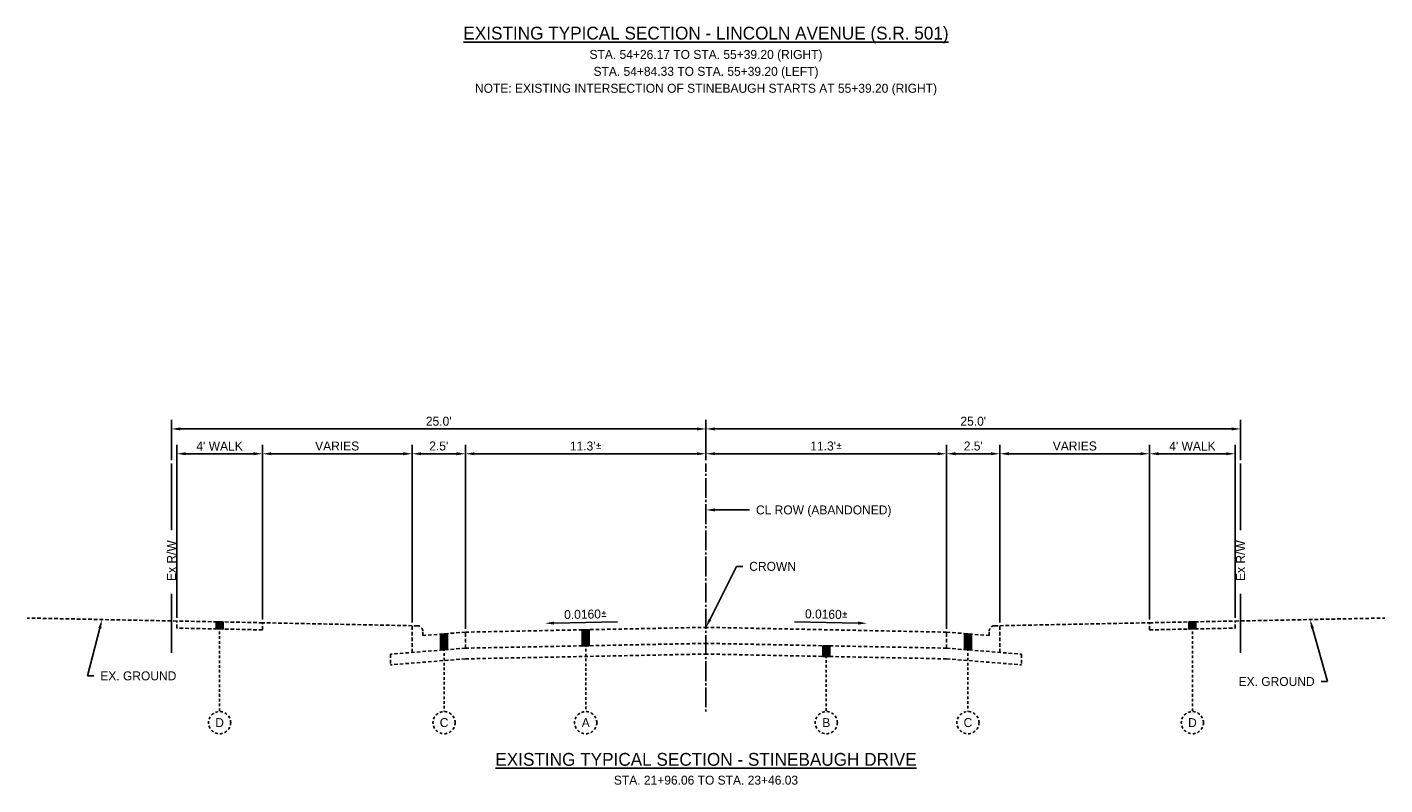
# Model space of a CAD drawing. Header units: feet. Extents: x -305 to -35, y 119 to 303.
# Tile 1 of 12: x -296 to -232, y 184 to 220. Entities that reach past the tile are written whole.
import ezdxf
from ezdxf import colors
from ezdxf.entities.mleader import LeaderData, LeaderLine
from ezdxf.math import Vec2, Vec3

# ---------------------------------------------------------------- set-up
doc = ezdxf.new("R2010")
doc.units = ezdxf.units.FT
doc.header["$MEASUREMENT"] = 0
for name, pattern in [('B', [0.3, 0.25, -0.05]), ('cl', [5, 0.09375, -0.09375, 4.625, -0.09375, 0.09375]), ('OhDOT_USTN3', [0.22, 0.165, -0.055])]:
    doc.linetypes.add(name, pattern=pattern)
for name, color, linetype in [('GE_P_CL', 180, 'cl'), ('PV_X_EOP', 27, 'OhDOT_USTN3'), ('RD_P_Text', 1, 'Continuous'), ('RW_X_Fee_RW', 50, 'rowex')]:
    doc.layers.add(name, color=color, linetype=linetype)
doc.styles.add('Slanted-Normal', font='font31.shx', dxfattribs={"height": 0.1})
doc.styles.get("Standard").update_dxf_attribs({"font": 'font31.shx'})
doc.styles.add('Straight-Normal', font='font30.shx', dxfattribs={"height": 0.1})
doc.linetypes.add('rowex', pattern='A,0.75,-0.05,["Ex R/W",Straight-Normal,S=1,R=0,X=0,Y=-0.06],-0.7,0.75,-0.3,0.75,-0.3,0.75,-0.3,0.75,-0.3', length=5.7)
doc.dimstyles.new('COEC', dxfattribs={"dimscale": 13.9, "dimtxt": 0.18, "dimasz": 0.18, "dimexe": 0.18, "dimexo": 0.0625, "dimgap": 0.09, "dimtad": 1, "dimzin": 0, "dimdsep": 46, "dimtxsty": 'Standard', "dimcen": 0.09, "dimclrd": 256, "dimclre": 256, "dimclrt": 256, "dimaunit": 1, "dimadec": 4, "dimazin": 0, "dimtfac": 1, "dimtofl": 0, "dimtmove": 0, "dimatfit": 3, "dimfxl": 1, "dimtolj": 1, "dimtzin": 0, "dimlwd": -1, "dimlwe": -1, "dimarcsym": 0})

# ---------------------------------------------------------------- blocks, each defined once
blk = doc.blocks.new('*D1095')
at = {"layer": 'Defpoints', "color": 0, "transparency": 16777216}
for p in [(-264.119, 199.92), (-264.119, 199.47), (-275.369, 191.571)]:
    blk.add_point(p, dxfattribs=at)
at = {"layer": 'RD_P_Text', "transparency": 16777216}
for p, q in [((-275.369, 191.721), (-275.369, 200.34)), ((-264.119, 199.62), (-264.119, 200.34)), ((-274.949, 199.92), (-264.539, 199.92))]:
    blk.add_line(p, q, dxfattribs=at)
for points in [[(-274.949, 199.99), (-274.949, 199.85), (-275.369, 199.92)], [(-264.539, 199.99), (-264.539, 199.85), (-264.119, 199.92)]]:
    blk.add_solid(points, dxfattribs=at)
at = {"layer": 'RD_P_Text', "transparency": 16777216, "insert": (-269.744, 200.28), "char_height": 0.42, "attachment_point": 5}
blk.add_mtext("\\A1;11.3'{\\fISOCPEUR|b0|i0|c0|p34;%%P}", dxfattribs=at)
blk = doc.blocks.new('*D1096')
at = {"layer": 'Defpoints', "color": 0, "transparency": 16777216}
for p in [(-264.119, 199.47), (-252.869, 199.92), (-252.869, 191.571)]:
    blk.add_point(p, dxfattribs=at)
at = {"layer": 'RD_P_Text', "transparency": 16777216}
for p, q in [((-264.119, 199.62), (-264.119, 200.34)), ((-252.869, 191.721), (-252.869, 200.34)), ((-263.699, 199.92), (-253.289, 199.92))]:
    blk.add_line(p, q, dxfattribs=at)
for points in [[(-263.699, 199.99), (-263.699, 199.85), (-264.119, 199.92)], [(-253.289, 199.99), (-253.289, 199.85), (-252.869, 199.92)]]:
    blk.add_solid(points, dxfattribs=at)
at = {"layer": 'RD_P_Text', "transparency": 16777216, "insert": (-258.494, 200.28), "char_height": 0.42, "attachment_point": 5}
blk.add_mtext("\\A1;11.3'{\\fISOCPEUR|b0|i0|c0|p34;%%P}", dxfattribs=at)
blk = doc.blocks.new('*D1097')
at = {"layer": 'Defpoints', "color": 0, "transparency": 16777216}
for p in [(-250.369, 199.92), (-250.369, 191.871), (-252.869, 191.571)]:
    blk.add_point(p, dxfattribs=at)
at = {"layer": 'RD_P_Text', "transparency": 16777216}
for p, q in [((-252.869, 191.721), (-252.869, 200.34)), ((-250.369, 192.021), (-250.369, 200.34)), ((-252.449, 199.92), (-250.789, 199.92))]:
    blk.add_line(p, q, dxfattribs=at)
for points in [[(-252.449, 199.99), (-252.449, 199.85), (-252.869, 199.92)], [(-250.789, 199.99), (-250.789, 199.85), (-250.369, 199.92)]]:
    blk.add_solid(points, dxfattribs=at)
at = {"layer": 'RD_P_Text', "transparency": 16777216, "insert": (-251.619, 200.28), "char_height": 0.42, "attachment_point": 5}
blk.add_mtext("\\A1;2.5'", dxfattribs=at)
blk = doc.blocks.new('*D1098')
at = {"layer": 'Defpoints', "color": 0, "transparency": 16777216}
for p in [(-243.369, 199.92), (-250.369, 191.871), (-243.369, 192.011)]:
    blk.add_point(p, dxfattribs=at)
at = {"layer": 'RD_P_Text', "transparency": 16777216}
for p, q in [((-250.369, 192.021), (-250.369, 200.34)), ((-243.369, 192.161), (-243.369, 200.34)), ((-249.949, 199.92), (-243.789, 199.92))]:
    blk.add_line(p, q, dxfattribs=at)
for points in [[(-249.949, 199.99), (-249.949, 199.85), (-250.369, 199.92)], [(-243.789, 199.99), (-243.789, 199.85), (-243.369, 199.92)]]:
    blk.add_solid(points, dxfattribs=at)
at = {"layer": 'RD_P_Text', "transparency": 16777216, "insert": (-246.869, 200.28), "char_height": 0.42, "attachment_point": 5}
blk.add_mtext('\\A1;VARIES', dxfattribs=at)
blk = doc.blocks.new('*D1099')
at = {"layer": 'Defpoints', "color": 0, "transparency": 16777216}
for p in [(-239.369, 199.92), (-243.369, 192.011), (-239.369, 192.091)]:
    blk.add_point(p, dxfattribs=at)
at = {"layer": 'RD_P_Text', "transparency": 16777216}
for p, q in [((-243.369, 192.161), (-243.369, 200.34)), ((-239.369, 192.241), (-239.369, 200.34)), ((-242.949, 199.92), (-239.789, 199.92))]:
    blk.add_line(p, q, dxfattribs=at)
for points in [[(-242.949, 199.99), (-242.949, 199.85), (-243.369, 199.92)], [(-239.789, 199.99), (-239.789, 199.85), (-239.369, 199.92)]]:
    blk.add_solid(points, dxfattribs=at)
at = {"layer": 'RD_P_Text', "transparency": 16777216, "insert": (-241.369, 200.28), "char_height": 0.42, "attachment_point": 5}
blk.add_mtext("\\A1;4' WALK", dxfattribs=at)
blk = doc.blocks.new('*D1100')
at = {"layer": 'Defpoints', "color": 0, "transparency": 16777216}
for p in [(-277.869, 199.92), (-284.869, 192.011), (-277.869, 191.871)]:
    blk.add_point(p, dxfattribs=at)
at = {"layer": 'RD_P_Text', "transparency": 16777216}
for p, q in [((-284.869, 192.161), (-284.869, 200.34)), ((-277.869, 192.021), (-277.869, 200.34)), ((-284.449, 199.92), (-278.289, 199.92))]:
    blk.add_line(p, q, dxfattribs=at)
for points in [[(-284.449, 199.99), (-284.449, 199.85), (-284.869, 199.92)], [(-278.289, 199.99), (-278.289, 199.85), (-277.869, 199.92)]]:
    blk.add_solid(points, dxfattribs=at)
at = {"layer": 'RD_P_Text', "transparency": 16777216, "insert": (-281.369, 200.28), "char_height": 0.42, "attachment_point": 5}
blk.add_mtext('\\A1;VARIES', dxfattribs=at)
blk = doc.blocks.new('*D1101')
at = {"layer": 'Defpoints', "color": 0, "transparency": 16777216}
for p in [(-284.869, 199.92), (-288.869, 192.091), (-284.869, 192.011)]:
    blk.add_point(p, dxfattribs=at)
at = {"layer": 'RD_P_Text', "transparency": 16777216}
for p, q in [((-288.869, 192.241), (-288.869, 200.34)), ((-284.869, 192.161), (-284.869, 200.34)), ((-288.449, 199.92), (-285.289, 199.92))]:
    blk.add_line(p, q, dxfattribs=at)
for points in [[(-288.449, 199.99), (-288.449, 199.85), (-288.869, 199.92)], [(-285.289, 199.99), (-285.289, 199.85), (-284.869, 199.92)]]:
    blk.add_solid(points, dxfattribs=at)
at = {"layer": 'RD_P_Text', "transparency": 16777216, "insert": (-286.869, 200.28), "char_height": 0.42, "attachment_point": 5}
blk.add_mtext("\\A1;4' WALK", dxfattribs=at)
blk = doc.blocks.new('*D1102')
at = {"layer": 'Defpoints', "color": 0, "transparency": 16777216}
for p in [(-264.119, 201.081), (-289.119, 199.47), (-264.119, 199.47)]:
    blk.add_point(p, dxfattribs=at)
at = {"layer": 'RD_P_Text', "transparency": 16777216}
for p, q in [((-289.119, 199.62), (-289.119, 201.501)), ((-264.119, 199.62), (-264.119, 201.501)), ((-288.699, 201.081), (-264.539, 201.081))]:
    blk.add_line(p, q, dxfattribs=at)
for points in [[(-288.699, 201.151), (-288.699, 201.011), (-289.119, 201.081)], [(-264.539, 201.151), (-264.539, 201.011), (-264.119, 201.081)]]:
    blk.add_solid(points, dxfattribs=at)
at = {"layer": 'RD_P_Text', "transparency": 16777216, "insert": (-276.619, 201.441), "char_height": 0.42, "attachment_point": 5}
blk.add_mtext("\\A1;25.0'", dxfattribs=at)
blk = doc.blocks.new('*D1103')
at = {"layer": 'Defpoints', "color": 0, "transparency": 16777216}
for p in [(-239.119, 201.081), (-264.119, 199.47), (-239.119, 199.47)]:
    blk.add_point(p, dxfattribs=at)
at = {"layer": 'RD_P_Text', "transparency": 16777216}
for p, q in [((-264.119, 199.62), (-264.119, 201.501)), ((-239.119, 199.62), (-239.119, 201.501)), ((-263.699, 201.081), (-239.539, 201.081))]:
    blk.add_line(p, q, dxfattribs=at)
for points in [[(-263.699, 201.151), (-263.699, 201.011), (-264.119, 201.081)], [(-239.539, 201.151), (-239.539, 201.011), (-239.119, 201.081)]]:
    blk.add_solid(points, dxfattribs=at)
at = {"layer": 'RD_P_Text', "transparency": 16777216, "insert": (-251.619, 201.441), "char_height": 0.42, "attachment_point": 5}
blk.add_mtext("\\A1;25.0'", dxfattribs=at)
blk = doc.blocks.new('*D1104')
at = {"layer": 'Defpoints', "color": 0, "transparency": 16777216}
for p in [(-275.369, 199.92), (-277.869, 191.871), (-275.369, 191.571)]:
    blk.add_point(p, dxfattribs=at)
at = {"layer": 'RD_P_Text', "transparency": 16777216}
for p, q in [((-277.869, 192.021), (-277.869, 200.34)), ((-275.369, 191.721), (-275.369, 200.34)), ((-277.449, 199.92), (-275.789, 199.92))]:
    blk.add_line(p, q, dxfattribs=at)
for points in [[(-277.449, 199.99), (-277.449, 199.85), (-277.869, 199.92)], [(-275.789, 199.99), (-275.789, 199.85), (-275.369, 199.92)]]:
    blk.add_solid(points, dxfattribs=at)
at = {"layer": 'RD_P_Text', "transparency": 16777216, "insert": (-276.619, 200.28), "char_height": 0.42, "attachment_point": 5}
blk.add_mtext("\\A1;2.5'", dxfattribs=at)

msp = doc.modelspace()

# ---------------------------------------------------------------- hatches: boundary and pattern name
at = {"layer": 'RD_P_Text'}
h = msp.add_hatch(color=256, dxfattribs=at)
h.dxf.hatch_style = 1
h.paths.add_polyline_path([(-287.035, 192.054), (-286.703, 192.048), (-286.703, 191.715), (-287.035, 191.721)])
h = msp.add_hatch(color=256, dxfattribs=at)
h.dxf.hatch_style = 1
h.paths.add_polyline_path([(-241.203, 192.054), (-241.535, 192.048), (-241.535, 191.715), (-241.203, 191.721)])
h = msp.add_hatch(color=256, dxfattribs=at)
h.dxf.hatch_style = 1
h.paths.add_polyline_path([(-276.202, 191.504), (-276.202, 190.754), (-276.535, 190.728), (-276.535, 191.478)])
h = msp.add_hatch(color=256, dxfattribs=at)
h.dxf.hatch_style = 1
h.paths.add_polyline_path([(-269.578, 191.687), (-269.91, 191.68), (-269.91, 190.93), (-269.578, 190.937)])
h = msp.add_hatch(color=256, dxfattribs=at)
h.dxf.hatch_style = 1
h.paths.add_polyline_path([(-251.702, 191.478), (-252.035, 191.504), (-252.035, 190.754), (-251.702, 190.728)])
h = msp.add_hatch(color=256, dxfattribs=at)
h.dxf.hatch_style = 1
h.paths.add_polyline_path([(-258.66, 190.937), (-258.328, 190.93), (-258.328, 190.43), (-258.66, 190.437), (-258.66, 190.687)])

# ---------------------------------------------------------------- linework, layer by layer
at = {"layer": 'GE_P_CL', "ltscale": 0.2, "flags": 128}
msp.add_lwpolyline([(-264.119, 187.856), (-264.119, 199.47)], dxfattribs=at)
at = {"layer": 'PV_X_EOP', "flags": 128}
for points in [[(-288.869, 192.091), (-295.869, 192.231)], [(-288.869, 191.758), (-288.869, 192.091)], [(-284.869, 192.011), (-288.869, 192.091)], [(-284.869, 191.678), (-284.869, 192.011)], [(-277.869, 191.871), (-284.869, 192.011)], [(-277.869, 190.621), (-277.869, 191.871)], [(-277.619, 191.871), (-277.869, 191.871)], [(-275.369, 191.571), (-264.119, 191.796)], [(-252.869, 191.571), (-264.119, 191.796)], [(-250.619, 191.871), (-250.369, 191.871)], [(-250.369, 191.871), (-243.369, 192.011)], [(-250.369, 190.621), (-250.369, 191.871)], [(-243.369, 192.011), (-239.369, 192.091)], [(-243.369, 191.678), (-243.369, 192.011)], [(-239.369, 192.091), (-232.369, 192.231)], [(-239.369, 191.758), (-239.369, 192.091)], [(-284.869, 191.678), (-288.869, 191.758)], [(-277.369, 191.411), (-277.369, 191.621)], [(-275.369, 191.571), (-277.369, 191.411)], [(-275.369, 190.821), (-275.369, 191.571)], [(-252.869, 190.821), (-252.869, 191.571)], [(-252.869, 191.571), (-250.869, 191.411)], [(-250.869, 191.411), (-250.869, 191.621)], [(-243.369, 191.678), (-239.369, 191.758)], [(-275.369, 190.821), (-278.869, 190.541)], [(-278.869, 190.541), (-278.869, 190.041)], [(-275.369, 190.821), (-264.119, 191.046)], [(-275.369, 190.321), (-264.119, 190.546)], [(-252.869, 190.821), (-264.119, 191.046)], [(-252.869, 190.321), (-264.119, 190.546)], [(-252.869, 190.821), (-249.369, 190.541)], [(-249.369, 190.541), (-249.369, 190.041)], [(-275.369, 190.321), (-278.869, 190.041)], [(-252.869, 190.321), (-249.369, 190.041)]]:
    msp.add_lwpolyline(points, dxfattribs=at)
at = {"layer": 'PV_X_EOP'}
for centre, start, end in [((-277.619, 191.621), 0, 90), ((-250.619, 191.621), 90, 180)]:
    msp.add_arc(centre, 0.25, start, end, dxfattribs=at)
at = {"layer": 'RD_P_Text', "flags": 128}
for points in [[(-287.035, 192.054), (-287.035, 191.721)], [(-287.035, 192.054), (-286.703, 192.048), (-286.703, 191.715), (-287.035, 191.721), (-287.035, 192.054)], [(-286.703, 192.048), (-286.703, 191.715)], [(-241.203, 192.054), (-241.535, 192.048), (-241.535, 191.715), (-241.203, 191.721), (-241.203, 192.054)], [(-241.535, 192.048), (-241.535, 191.715)], [(-241.203, 192.054), (-241.203, 191.721)], [(-276.202, 191.504), (-276.202, 190.754), (-276.535, 190.728), (-276.535, 191.478), (-276.202, 191.504)], [(-276.535, 191.478), (-276.535, 190.728)], [(-276.202, 191.504), (-276.202, 190.754)], [(-269.578, 191.687), (-269.91, 191.68), (-269.91, 190.93), (-269.578, 190.937), (-269.578, 191.687)], [(-269.91, 191.68), (-269.91, 190.93)], [(-269.578, 191.687), (-269.578, 190.937)], [(-252.035, 191.504), (-252.035, 190.754)], [(-251.702, 191.478), (-252.035, 191.504), (-252.035, 190.754), (-251.702, 190.728), (-251.702, 191.478)], [(-251.702, 191.478), (-251.702, 190.728)], [(-258.66, 190.937), (-258.66, 190.437)], [(-258.66, 190.937), (-258.328, 190.93), (-258.328, 190.43), (-258.66, 190.437), (-258.66, 190.687), (-258.66, 190.937)], [(-258.328, 190.93), (-258.328, 190.43)]]:
    msp.add_lwpolyline(points, dxfattribs=at)
at = {"layer": 'RD_P_Text', "linetype": 'B', "ltscale": 0.5, "flags": 128}
for points in [[(-286.869, 192.051), (-286.869, 187.856)], [(-241.369, 192.051), (-241.369, 187.856)], [(-276.369, 191.491), (-276.369, 187.856)], [(-269.744, 191.684), (-269.744, 187.856)], [(-251.869, 191.491), (-251.869, 187.856)], [(-258.494, 190.934), (-258.494, 187.856)]]:
    msp.add_lwpolyline(points, dxfattribs=at)
at = {"layer": 'RD_P_Text', "linetype": 'ByBlock', "lineweight": -2}
for points in [[(-271.23, 191.994), (-268.258, 192.053)], [(-257.008, 191.994), (-259.98, 192.053)]]:
    msp.add_lwpolyline(points, dxfattribs=at)
at = {"layer": 'RD_P_Text', "linetype": 'B', "ltscale": 0.5}
for centre in [(-286.869, 187.336), (-276.369, 187.336), (-269.744, 187.336), (-258.494, 187.336), (-251.869, 187.336), (-241.369, 187.336)]:
    msp.add_circle(centre, 0.52, dxfattribs=at)
at = {"layer": 'RD_P_Text'}
for points in [[(-271.229, 191.924), (-271.65, 191.986), (-271.231, 192.064)], [(-257.009, 191.924), (-256.588, 191.986), (-257.006, 192.064)]]:
    msp.add_solid(points, dxfattribs=at)
at = {"layer": 'RW_X_Fee_RW', "linetype": 'Continuous', "ltscale": 0.2, "flags": 128}
for points in [[(-289.119, 196.347), (-289.119, 199.47)], [(-239.119, 196.347), (-239.119, 199.47)], [(-289.119, 190.607), (-289.119, 193.359)], [(-239.119, 190.607), (-239.119, 193.359)]]:
    msp.add_lwpolyline(points, dxfattribs=at)

# ---------------------------------------------------------------- texts
at = {"layer": 'RD_P_Text', "attachment_point": 5}
for s, width, insert, char_height in [('\\A1;{\\LEXISTING TYPICAL SECTION - LINCOLN AVENUE (S.R. 501)}', 38.32972, (-264.119, 219.517), 0.6), ('STA. 54+26.17 TO STA. 55+39.20 (RIGHT)', 19.10731, (-264.119, 218.545), 0.42), ('STA. 54+84.33 TO STA. 55+39.20 (LEFT)', 19.10731, (-264.119, 217.753), 0.42), ('NOTE: EXISTING INTERSECTION OF STINEBAUGH STARTS AT 55+39.20 (RIGHT)', 24.72637, (-264.119, 216.961), 0.42), ('D', 19.10731, (-286.869, 187.336), 0.42), ('C', 19.10731, (-276.369, 187.336), 0.42), ('A', 19.10731, (-269.744, 187.336), 0.42), ('B', 19.10731, (-258.494, 187.336), 0.42), ('C', 19.10731, (-251.869, 187.336), 0.42), ('D', 19.10731, (-241.369, 187.336), 0.42), ('\\A1;{\\LEXISTING TYPICAL SECTION - STINEBAUGH DRIVE}', 38.32972, (-264.119, 185.613), 0.6), ('STA. 21+96.06 TO STA. 23+46.03', 19.10731, (-264.119, 184.641), 0.42)]:
    msp.add_mtext_dynamic_manual_height_columns(s, width=width, gutter_width=10, heights=[0], dxfattribs=dict(at, insert=insert, char_height=char_height))
at = {"layer": 'RD_P_Text', "char_height": 0.42, "attachment_point": 5}
for insert, rotation in [((-269.751, 192.408), 1.14576), ((-258.486, 192.408), 358.85424)]:
    msp.add_mtext_dynamic_manual_height_columns('0.0160{\\fISOCPEUR|b0|i0|c0|p34;%%P}', width=19.10731, gutter_width=10, heights=[0], dxfattribs=dict(at, insert=insert, rotation=rotation))
at = {"layer": 'RW_X_Fee_RW', "char_height": 0.42, "attachment_point": 5, "rotation": 90}
for insert in [(-289.119, 194.919), (-239.119, 194.919)]:
    msp.add_mtext_dynamic_manual_height_columns('Ex R/W', width=8.62208, gutter_width=10, heights=[0], dxfattribs=dict(at, insert=insert))

# ---------------------------------------------------------------- dimensions: what is measured, and where the dimension line sits
at = {"layer": 'RD_P_Text'}
for base, p1, p2, text, override, picture, middle in [((-264.119, 201.081), (-289.119, 199.47), (-264.119, 199.47), "25.0'", {"dimscale": 3, "dimtxt": 0.14, "dimasz": 0.14, "dimexe": 0.14, "dimexo": 0.05, "dimgap": 0.05}, '*D1102', (-276.619, 201.441)), ((-239.119, 201.081), (-264.119, 199.47), (-239.119, 199.47), "25.0'", {"dimscale": 3, "dimtxt": 0.14, "dimasz": 0.14, "dimexe": 0.14, "dimexo": 0.05, "dimgap": 0.05, "dimtmove": 1}, '*D1103', (-251.619, 201.441)), ((-284.869, 199.92), (-288.869, 192.091), (-284.869, 192.011), "4' WALK", {"dimscale": 3, "dimtxt": 0.14, "dimasz": 0.14, "dimexe": 0.14, "dimexo": 0.05, "dimgap": 0.05}, '*D1101', (-286.869, 200.28)), ((-239.369, 199.92), (-243.369, 192.011), (-239.369, 192.091), "4' WALK", {"dimscale": 3, "dimtxt": 0.14, "dimasz": 0.14, "dimexe": 0.14, "dimexo": 0.05, "dimgap": 0.05, "dimtmove": 1}, '*D1099', (-241.369, 200.28)), ((-277.869, 199.92), (-284.869, 192.011), (-277.869, 191.871), 'VARIES', {"dimscale": 3, "dimtxt": 0.14, "dimasz": 0.14, "dimexe": 0.14, "dimexo": 0.05, "dimgap": 0.05}, '*D1100', (-281.369, 200.28)), ((-275.369, 199.92), (-277.869, 191.871), (-275.369, 191.571), "2.5'", {"dimscale": 3, "dimtxt": 0.14, "dimasz": 0.14, "dimexe": 0.14, "dimexo": 0.05, "dimgap": 0.05, "dimtmove": 1}, '*D1104', (-276.619, 200.28)), ((-264.119, 199.92), (-275.369, 191.571), (-264.119, 199.47), "11.3'{\\fISOCPEUR|b0|i0|c0|p34;%%P}", {"dimscale": 3, "dimtxt": 0.14, "dimasz": 0.14, "dimexe": 0.14, "dimexo": 0.05, "dimgap": 0.05}, '*D1095', (-269.744, 200.28)), ((-252.869, 199.92), (-264.119, 199.47), (-252.869, 191.571), "11.3'{\\fISOCPEUR|b0|i0|c0|p34;%%P}", {"dimscale": 3, "dimtxt": 0.14, "dimasz": 0.14, "dimexe": 0.14, "dimexo": 0.05, "dimgap": 0.05, "dimtmove": 1}, '*D1096', (-258.494, 200.28)), ((-250.369, 199.92), (-252.869, 191.571), (-250.369, 191.871), "2.5'", {"dimscale": 3, "dimtxt": 0.14, "dimasz": 0.14, "dimexe": 0.14, "dimexo": 0.05, "dimgap": 0.05, "dimtmove": 1}, '*D1097', (-251.619, 200.28)), ((-243.369, 199.92), (-250.369, 191.871), (-243.369, 192.011), 'VARIES', {"dimscale": 3, "dimtxt": 0.14, "dimasz": 0.14, "dimexe": 0.14, "dimexo": 0.05, "dimgap": 0.05, "dimtmove": 1}, '*D1098', (-246.869, 200.28))]:
    dim = msp.add_linear_dim(base=base, p1=p1, p2=p2, text=text, dimstyle='COEC', override=override, dxfattribs=at)
    dim.commit()
    dim.dimension.update_dxf_attribs({"geometry": picture, "text_midpoint": middle})

# ---------------------------------------------------------------- leaders
ml = msp.add_multileader_mtext('Standard', dxfattribs=at)
ml.set_content('CL ROW (ABANDONED)', color=256, style='Slanted-Normal')
ml.set_leader_properties()
ml.build(insert=Vec2(0, 0))
ml.multileader.update_dxf_attribs({"dogleg_length": 0.1, "arrow_head_size": 0.42, "scale": 3})
ctx = ml.context
ctx.base_point, ctx.scale, ctx.char_height, ctx.arrow_head_size, ctx.landing_gap_size, ctx.plane_origin = Vec3(-262.081, 197.29), 3, 0.42, 0.42, 0.3, Vec3(-264.119, 197.29)
notes = []
notes.append((ctx, [(0, (1, 1, 0), (-262.381, 197.29), (1, 0), 0.3, [(0, [(-264.119, 197.29)], 0, [])])]))
ctx.mtext.insert, ctx.mtext.flow_direction = Vec3(-261.781, 197.5), 5
ml = msp.add_multileader_mtext('Standard', dxfattribs=at)
ml.set_content('CROWN', color=256, style='Slanted-Normal')
ml.set_leader_properties()
ml.build(insert=Vec2(0, 0))
ml.multileader.update_dxf_attribs({"dogleg_length": 0.1, "arrow_head_size": 0.42, "scale": 3})
ctx = ml.context
ctx.base_point, ctx.scale, ctx.char_height, ctx.arrow_head_size, ctx.landing_gap_size, ctx.plane_origin = Vec3(-262.395, 194.65), 3, 0.42, 0.42, 0.3, Vec3(-263.019, 194.373)
notes.append((ctx, [(0, (1, 1, 0), (-262.695, 194.65), (1, 0), 0.3, [(0, [(-264.119, 191.796)], 0, [])])]))
ctx.mtext.insert, ctx.mtext.flow_direction = Vec3(-262.095, 194.86), 5
ml = msp.add_multileader_mtext('Standard', dxfattribs=at)
ml.set_content('EX. GROUND', color=256, style='Slanted-Normal')
ml.set_leader_properties()
ml.build(insert=Vec2(0, 0))
ml.multileader.update_dxf_attribs({"dogleg_length": 0.1, "arrow_head_size": 0.42, "scale": 3})
ctx = ml.context
ctx.base_point, ctx.scale, ctx.char_height, ctx.arrow_head_size, ctx.landing_gap_size, ctx.plane_origin = Vec3(-292.748, 189.524), 3, 0.42, 0.42, 0.3, Vec3(-291.121, 194.421)
notes.append((ctx, [(0, (1, 1, 0), (-293.048, 189.524), (1, 0), 0.3, [(0, [(-292.369, 192.161)], 0, [])])]))
ctx.mtext.insert, ctx.mtext.flow_direction = Vec3(-292.448, 189.734), 5
ml = msp.add_multileader_mtext('Standard', dxfattribs=at)
ml.set_content('EX. GROUND', color=256, style='Slanted-Normal')
ml.set_leader_properties()
ml.build(insert=Vec2(0, 0))
ml.multileader.update_dxf_attribs({"dogleg_length": 0.1, "arrow_head_size": 0.42, "scale": 3})
ctx = ml.context
ctx.base_point, ctx.scale, ctx.char_height, ctx.arrow_head_size, ctx.landing_gap_size, ctx.plane_origin = Vec3(-239.582, 189.262), 3, 0.42, 0.42, 0.3, Vec3(-237.117, 194.421)
ctx.text_align_type = 2
notes.append((ctx, [(0, (1, 1, 0), (-235.052, 189.262), (-1, 0), 0.3, [(0, [(-235.869, 192.161)], 0, [])])]))
ctx.mtext.insert, ctx.mtext.alignment, ctx.mtext.flow_direction = Vec3(-235.652, 189.472), 3, 5
for ctx, leaders in notes:
    for number, flags, end, landing, length, lines in leaders:
        leader = LeaderData()
        leader.index, (leader.has_last_leader_line, leader.has_dogleg_vector, leader.attachment_direction) = number, flags
        leader.last_leader_point, leader.dogleg_vector, leader.dogleg_length = Vec3(end), Vec3(landing), length
        for number, points, colour, breaks in lines:
            line = LeaderLine()
            line.index, line.vertices, line.color, line.breaks = number, Vec3.list(points), colors.encode_raw_color(colour), breaks
            leader.lines.append(line)
        ctx.leaders.append(leader)

doc.saveas('drawing.dxf')
